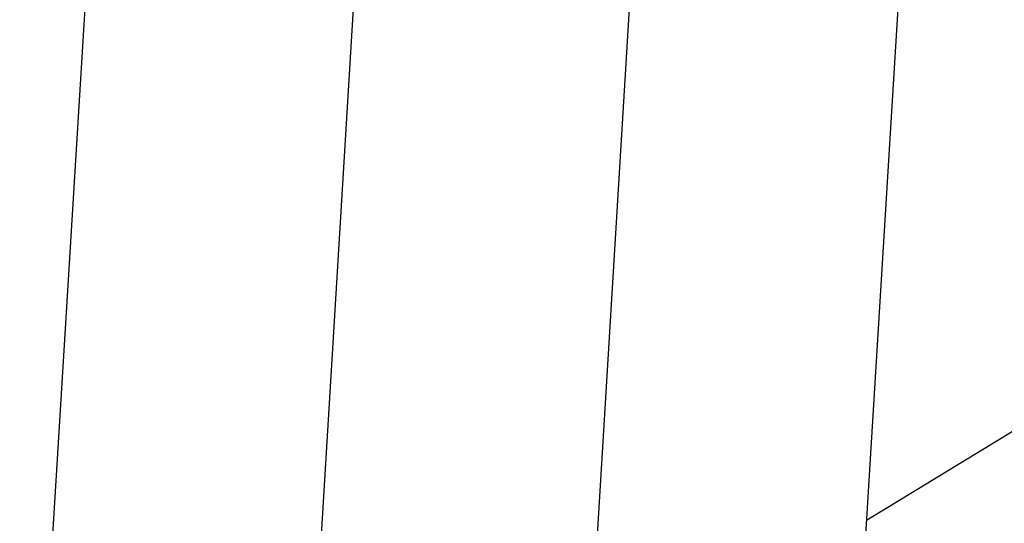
# Model space of a CAD drawing. Header units: millimetres. Extents: x -43833 to -38083, y -3638 to -2112.
# Tile 80 of 114: x -40420 to -40383, y -3293 to -3274. Entities that reach past the tile are written whole.
import ezdxf

# ---------------------------------------------------------------- set-up
doc = ezdxf.new("R2010")
doc.units = ezdxf.units.MM
doc.layers.add('02___PRT_ALL_AXES', color=7, linetype='Continuous')

msp = doc.modelspace()

# ---------------------------------------------------------------- linework, layer by layer
at = {"color": 7, "linetype": 'Continuous'}
msp.add_line((-40388.124, -3293.056), (-40377.908, -3286.823), dxfattribs=at)
at = {"layer": '02___PRT_ALL_AXES', "color": 7, "linetype": 'Continuous'}
for p, q in [((-40415.924, -3251.681), (-40419.708, -3313.701)), ((-40405.943, -3252.29), (-40409.726, -3314.31)), ((-40396.249, -3262.019), (-40400.033, -3324.039)), ((-40386.267, -3262.628), (-40390.051, -3324.648))]:
    msp.add_line(p, q, dxfattribs=at)

doc.saveas('drawing.dxf')
